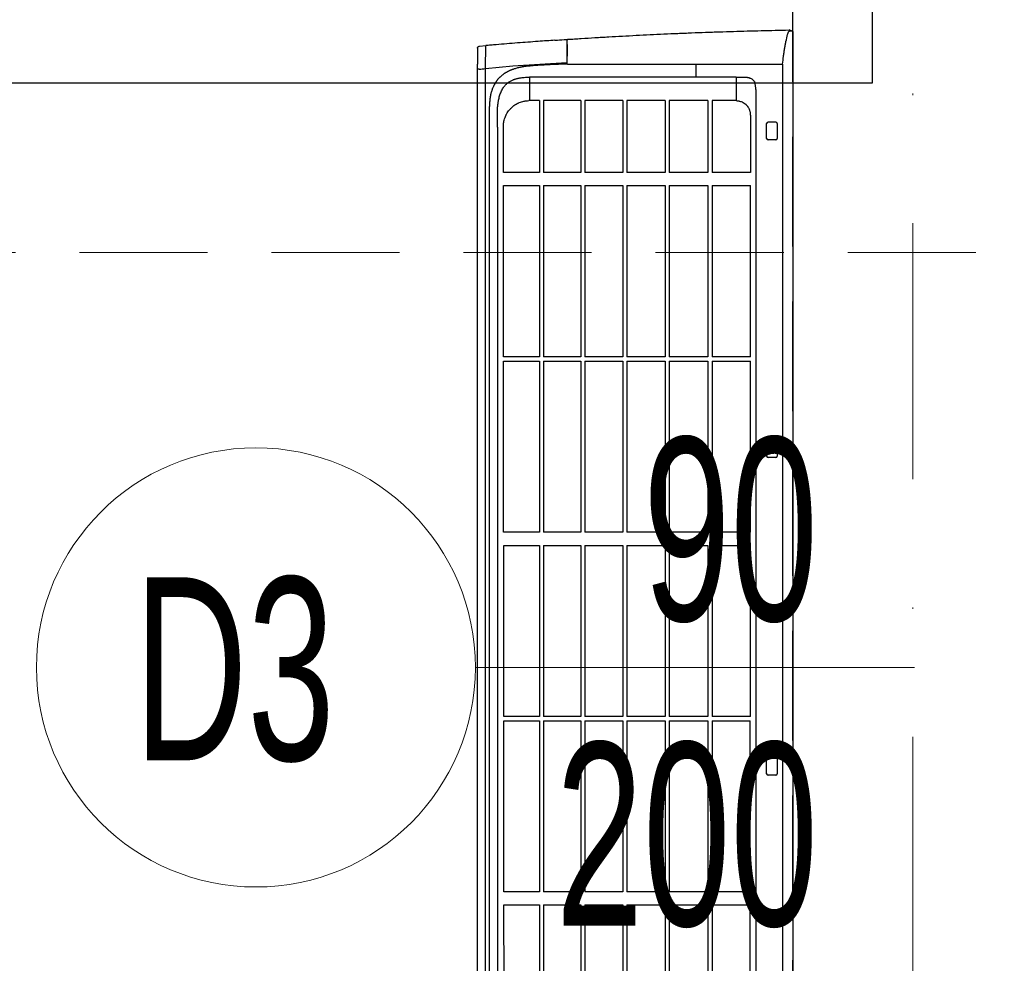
# Model space of a CAD drawing. Header units: inches. Extents: x 67073 to 287261, y -76160 to 48412.
# Tile 9 of 117: x 79098 to 79165, y -41572 to -41508. Entities that reach past the tile are written whole.
import ezdxf

# ---------------------------------------------------------------- set-up
doc = ezdxf.new("R2010")
doc.units = ezdxf.units.IN
doc.header["$MEASUREMENT"] = 0
doc.linetypes.add('DASHDOT', pattern=[1, 0.5, -0.25, 0, -0.25])
doc.linetypes.add('HIDDEN', pattern=[0.375, 0.25, -0.125])
for name, color, linetype in [('DVM_INDOOR', 7, 'Continuous'), ('p--drzwi', 251, 'Continuous'), ('p--opis drzwi', 252, 'Continuous'), ('p--podciąg', 61, 'Continuous')]:
    doc.layers.add(name, color=color, linetype=linetype)
doc.layers.add('p--dach', color=2, linetype='Continuous', lineweight=30)
doc.layers.add('p--osie konstr', color=1, linetype='DASHDOT', lineweight=15)
doc.styles.add('STYL-1', font='Arial Narrow.ttf', dxfattribs={"width": 0.75})

# ---------------------------------------------------------------- blocks, each defined once
blk = doc.blocks.new('drzwi-90-100')
for p, q in [((10.1, 2.525), (10.1, 87.375)), ((5.05, 2.525), (10.1, 2.525))]:
    blk.add_line(p, q)
blk.add_arc((10.8, 3.225), 84.153, 359.52334, 90.47666)
blk = doc.blocks.new('RAC_ID_WM_AIRISE_WF_820X299X215_WF_T_BL')
at = {"layer": 'DVM_INDOOR', "color": 0}
for p, q in [((-408.99, 0), (-410, -2.54)), ((-408.99, 0), (408.99, 0)), ((-386.67, -65.98), (-386.73, -6.99)), ((-386.68, -6.99), (386.68, -6.99)), ((-347.13, -11.7), (-347.13, -16.93)), ((-346.13, -10.7), (-335.9, -10.7)), ((-334.9, -11.7), (-334.9, -16.93)), ((-130.12, -11.7), (-130.12, -16.93)), ((-129.12, -10.7), (-118.89, -10.7)), ((-117.89, -11.7), (-117.89, -16.93)), ((86.89, -11.7), (86.89, -16.93)), ((87.89, -10.7), (98.12, -10.7)), ((99.12, -11.7), (99.12, -16.93)), ((-335.9, -17.93), (-346.13, -17.93)), ((-118.89, -17.93), (-129.12, -17.93)), ((98.12, -17.93), (87.89, -17.93)), ((-367.29, -25.3), (367.29, -25.3)), ((-351.73, -28.83), (-312.72, -28.83)), ((-312.72, -28.83), (-312.72, -55.21)), ((-186.81, -28.92), (-303.8, -28.86)), ((-303.8, -55.21), (-303.8, -28.86)), ((-186.81, -28.92), (-186.81, -55.21)), ((-66.87, -28.99), (-183.88, -28.92)), ((-183.88, -55.21), (-183.88, -28.92)), ((-66.87, -28.85), (-66.87, -55.21)), ((-57.94, -55.21), (-57.94, -28.86)), ((58.93, -29.05), (-57.94, -28.99)), ((58.93, -29.05), (58.93, -55.21)), ((178.75, -29.12), (61.86, -29.06)), ((61.86, -55.21), (61.86, -29.06)), ((178.75, -28.85), (178.75, -55.21)), ((187.68, -55.21), (187.68, -28.86)), ((354.5, -29.21), (187.68, -29.12)), ((-377.73, -38.77), (-361.74, -38.75)), ((-377.73, -38.77), (-377.72, -179.9)), ((-361.74, -38.75), (-361.74, -55.21)), ((-361.74, -55.21), (-312.72, -55.21)), ((-361.74, -57.98), (-361.74, -84.46)), ((-361.74, -57.98), (-312.72, -57.98)), ((-312.72, -57.98), (-312.72, -84.46)), ((-303.8, -55.21), (-186.81, -55.21)), ((-303.8, -84.46), (-303.8, -57.98)), ((-303.8, -57.98), (-186.81, -57.98)), ((-186.81, -57.98), (-186.81, -84.46)), ((-183.88, -55.21), (-66.87, -55.21)), ((-183.88, -84.46), (-183.88, -57.98)), ((-183.88, -57.98), (-66.87, -57.98)), ((-66.87, -57.98), (-66.87, -84.46)), ((-57.94, -55.21), (58.93, -55.21)), ((-57.94, -84.46), (-57.94, -57.98)), ((-57.94, -57.98), (58.93, -57.98)), ((58.93, -57.98), (58.93, -84.46)), ((61.86, -55.21), (178.75, -55.21)), ((61.86, -84.46), (61.86, -57.98)), ((61.86, -57.98), (178.75, -57.98)), ((178.75, -57.98), (178.75, -84.46)), ((187.68, -55.21), (362.04, -55.21)), ((187.68, -84.46), (187.68, -57.98)), ((187.68, -57.98), (362.04, -57.98)), ((-377.73, -65.98), (-386.67, -65.98)), ((-386.66, -153.88), (-386.67, -65.98)), ((-361.74, -84.46), (-312.72, -84.46)), ((-361.74, -87.23), (-361.74, -113.49)), ((-361.74, -87.23), (-312.72, -87.23)), ((-312.72, -87.23), (-312.72, -113.49)), ((-303.8, -84.46), (-186.81, -84.46)), ((-303.8, -113.49), (-303.8, -87.23)), ((-303.8, -87.23), (-186.81, -87.23)), ((-186.81, -87.23), (-186.8, -113.49)), ((-183.88, -84.46), (-66.87, -84.46)), ((-183.88, -113.49), (-183.88, -87.23)), ((-183.88, -87.23), (-66.87, -87.23)), ((-66.87, -87.23), (-66.87, -113.49)), ((-57.94, -84.46), (58.93, -84.46)), ((-57.94, -113.49), (-57.94, -87.23)), ((-57.94, -87.23), (58.93, -87.23)), ((58.93, -87.23), (58.93, -113.49)), ((61.86, -84.46), (178.75, -84.46)), ((61.86, -113.49), (61.86, -87.23)), ((61.86, -87.23), (178.75, -87.23)), ((178.75, -87.23), (178.75, -113.49)), ((187.68, -84.46), (362.04, -84.46)), ((187.68, -113.49), (187.68, -87.23)), ((187.68, -87.23), (362.04, -87.23)), ((-361.74, -113.49), (-312.72, -113.49)), ((-303.8, -113.49), (-186.8, -113.49)), ((-183.88, -113.49), (-66.87, -113.49)), ((-57.94, -113.49), (58.93, -113.49)), ((61.86, -113.49), (178.75, -113.49)), ((187.68, -113.49), (362.04, -113.49)), ((-361.74, -116.25), (-361.74, -142.18)), ((-361.74, -116.25), (-312.72, -116.25)), ((-312.72, -116.25), (-312.72, -142.18)), ((-303.8, -142.18), (-303.8, -116.25)), ((-303.8, -116.25), (-186.8, -116.25)), ((-186.8, -116.25), (-186.8, -142.18)), ((-183.88, -142.18), (-183.88, -116.25)), ((-183.88, -116.25), (-66.87, -116.25)), ((-66.87, -116.25), (-66.86, -142.18)), ((-57.94, -142.18), (-57.94, -116.25)), ((-57.94, -116.25), (58.93, -116.25)), ((58.93, -116.25), (58.93, -142.18)), ((61.86, -142.18), (61.86, -116.25)), ((61.86, -116.25), (178.75, -116.25)), ((178.75, -116.25), (178.75, -142.18)), ((187.68, -142.18), (187.68, -116.25)), ((187.68, -116.25), (362.04, -116.25)), ((-404.1, -145.98), (-404.11, -145.98)), ((-361.74, -142.18), (-312.72, -142.18)), ((-361.74, -144.94), (-361.74, -170.4)), ((-361.74, -144.94), (-312.72, -144.94)), ((-312.72, -144.94), (-312.72, -170.4)), ((-303.8, -142.18), (-186.8, -142.18)), ((-303.8, -170.4), (-303.8, -144.94)), ((-303.8, -144.94), (-186.8, -144.94)), ((-186.8, -144.94), (-186.8, -170.4)), ((-183.88, -142.18), (-66.86, -142.18)), ((-183.88, -170.4), (-183.88, -144.94)), ((-183.88, -144.94), (-66.86, -144.94)), ((-66.86, -144.94), (-66.86, -170.4)), ((-57.94, -142.18), (58.93, -142.18)), ((-57.94, -170.4), (-57.94, -144.94)), ((-57.94, -144.94), (58.93, -144.94)), ((58.93, -144.94), (58.93, -170.4)), ((61.86, -142.18), (178.75, -142.18)), ((61.86, -170.4), (61.86, -144.94)), ((61.86, -144.94), (178.75, -144.94)), ((178.75, -144.94), (178.76, -170.4)), ((187.68, -142.18), (362.04, -142.18)), ((187.68, -170.4), (187.68, -144.94)), ((187.68, -144.94), (362.04, -144.94)), ((-403.54, -154.7), (-403.54, -154.73)), ((-403.24, -154.41), (-386.66, -154.4)), ((-400.82, -154.13), (-400.83, -154.13)), ((-385.51, -191.33), (-387.7, -154.4)), ((-386.66, -154.1), (-386.66, -154.1)), ((-361.74, -170.4), (-312.72, -170.4)), ((-361.74, -173.15), (-361.74, -180.37)), ((-361.74, -173.15), (-312.72, -173.15)), ((-312.72, -173.15), (-312.72, -197.8)), ((-303.8, -170.4), (-186.8, -170.4)), ((-303.8, -197.8), (-303.8, -173.15)), ((-303.8, -173.15), (-186.8, -173.15)), ((-186.8, -173.15), (-186.8, -197.7)), ((-183.88, -170.4), (-66.86, -170.4)), ((-183.88, -197.7), (-183.88, -173.15)), ((-183.88, -173.15), (-66.86, -173.15)), ((-66.86, -173.15), (-66.86, -197.61)), ((-57.94, -170.4), (58.93, -170.4)), ((-57.94, -197.6), (-57.94, -173.15)), ((-57.94, -173.15), (58.93, -173.15)), ((58.93, -173.15), (58.94, -197.5)), ((61.86, -170.4), (178.76, -170.4)), ((61.86, -197.5), (61.86, -173.15)), ((61.86, -173.15), (178.76, -173.15)), ((178.76, -173.15), (178.76, -197.41)), ((187.68, -170.4), (362.05, -170.4)), ((187.68, -197.4), (187.68, -173.15)), ((187.68, -173.15), (362.05, -173.15)), ((-377.73, -179.9), (-361.74, -179.9)), ((-383.63, -210.08), (-385.51, -191.33)), ((-312.72, -197.8), (-344.13, -197.83)), ((-186.8, -197.7), (-303.8, -197.8)), ((-66.86, -197.61), (-183.88, -197.7)), ((58.94, -197.5), (-57.94, -197.6)), ((178.76, -197.41), (61.86, -197.5)), ((347.93, -197.27), (187.68, -197.4)), ((-398.99, -214.11), (-399.36, -209.83)), ((-383.63, -210.08), (-399.36, -209.83)), ((-344.36, -210.08), (-383.63, -210.08)), ((-383.2, -214.36), (-383.2, -215.48)), ((-46.19, -210.08), (-344.36, -210.08)), ((344.36, -210.08), (-46.19, -210.08)), ((-397.5, -215.48), (-386.56, -215.48)), ((383.19, -215.48), (-383.2, -215.48))]:
    blk.add_line(p, q, dxfattribs=at)
for centre, start, end in [((-346.13, -11.7), 90, 179.99991), ((-335.9, -11.7), 0.00009, 90), ((-129.12, -11.7), 90, 179.99991), ((-118.89, -11.7), 0.00009, 90), ((87.89, -11.7), 90, 179.99991), ((98.12, -11.7), 0.00009, 90), ((-346.13, -16.93), 180.00393, 270), ((-335.9, -16.93), 270, 359.99607), ((-129.12, -16.93), 180.00393, 270), ((-118.89, -16.93), 270, 359.99607), ((87.89, -16.93), 180.00393, 270), ((98.12, -16.93), 270, 359.99607)]:
    blk.add_arc(centre, 1, start, end, dxfattribs=at)
blk.add_ellipse((-403.3, -153.82), major_axis=(0.278, 0.113), ratio=1, start_param=2.821263, end_param=4.255417, dxfattribs=at)
for points, knots in [([(-403.6, -153.84), (-403.63, -153.45), (-403.65, -153.07), (-403.7, -152.29), (-403.78, -151.13), (-403.96, -148.43), (-404.11, -146.1), (-404.4, -141.44), (-404.69, -136.78), (-404.97, -132.1), (-405.11, -129.75), (-405.16, -128.97), (-405.25, -127.41), (-405.29, -126.63), (-405.52, -122.72), (-405.69, -119.58), (-406.21, -110.18), (-406.53, -103.89), (-407.14, -91.29), (-407.43, -84.97), (-407.77, -77.07), (-407.83, -75.49), (-407.96, -72.32), (-408.02, -70.74), (-408.21, -65.99), (-408.33, -62.83), (-408.5, -58.07), (-408.56, -56.49), (-408.67, -53.32), (-408.72, -51.73), (-408.88, -46.98), (-408.98, -43.81), (-409.18, -37.46), (-409.27, -34.29), (-409.44, -27.94), (-409.52, -24.77), (-409.75, -15.24), (-409.89, -8.89), (-410, -2.54)], [0, 0, 0, 0, 0.007812, 0.007812, 0.015625, 0.03125, 0.0625, 0.0625, 0.125, 0.15625, 0.15625, 0.171875, 0.171875, 0.1875, 0.1875, 0.25, 0.25, 0.375, 0.375, 0.5, 0.5, 0.53125, 0.53125, 0.5625, 0.5625, 0.625, 0.625, 0.65625, 0.65625, 0.6875, 0.6875, 0.75, 0.75, 0.8125, 0.8125, 0.875, 0.875, 1, 1, 1, 1]), ([(-409.16, -2.57), (-409.2, -2.51), (-409.24, -2.44), (-409.31, -2.31), (-409.34, -2.25), (-409.42, -2.05), (-409.46, -1.92), (-409.49, -1.71), (-409.5, -1.65), (-409.5, -1.56), (-409.5, -1.53), (-409.49, -1.46), (-409.49, -1.41), (-409.47, -1.24), (-409.43, -1.1), (-409.38, -0.97)], [0, 0, 0, 0, 0.125, 0.125, 0.25, 0.25, 0.5, 0.5, 0.625, 0.625, 0.65625, 0.6875, 0.75, 0.75, 1, 1, 1, 1]), ([(-407.01, -3.58), (-407.23, -3.52), (-407.45, -3.46), (-407.85, -3.32), (-408.04, -3.24), (-408.27, -3.13), (-408.31, -3.11), (-408.4, -3.07), (-408.44, -3.04), (-408.57, -2.98), (-408.65, -2.93), (-408.89, -2.78), (-409.03, -2.68), (-409.16, -2.58)], [0, 0, 0, 0, 0.25, 0.25, 0.5, 0.5, 0.5625, 0.5625, 0.625, 0.625, 0.75, 0.75, 1, 1, 1, 1]), ([(-386.73, -6.99), (-388.48, -6.83), (-390.23, -6.63), (-392.39, -6.34), (-392.83, -6.29), (-393.69, -6.16), (-394.12, -6.1), (-395.4, -5.91), (-396.25, -5.77), (-397.95, -5.49), (-398.79, -5.34), (-400.05, -5.1), (-400.46, -5.02), (-401.3, -4.86), (-401.71, -4.77), (-403.78, -4.34), (-405.4, -3.97), (-407.01, -3.58)], [0, 0, 0, 0, 0.25, 0.25, 0.3125, 0.3125, 0.375, 0.375, 0.5, 0.5, 0.625, 0.625, 0.6875, 0.6875, 0.75, 0.75, 1, 1, 1, 1]), ([(-374.76, -26.25), (-374.8, -26.27), (-374.97, -26.4), (-375.28, -26.65), (-375.8, -27.12), (-376.37, -27.78), (-376.74, -28.38), (-376.91, -28.68)], [0, 0, 0, 0, 0.041801, 0.201508, 0.361215, 0.680629, 1, 1, 1, 1]), ([(-374.74, -26.25), (-374.74, -26.25), (-374.74, -26.25), (-374.74, -26.25), (-374.74, -26.25), (-374.74, -26.24), (-374.74, -26.24), (-374.74, -26.24), (-374.74, -26.24), (-374.74, -26.24), (-374.73, -26.24), (-374.73, -26.24), (-374.72, -26.24), (-374.71, -26.24), (-374.7, -26.23), (-374.67, -26.23), (-374.65, -26.22), (-374.59, -26.21), (-374.55, -26.2), (-374.44, -26.18), (-374.36, -26.16), (-374.13, -26.11), (-373.98, -26.08), (-373.52, -25.99), (-373.21, -25.93), (-372.59, -25.81), (-372.28, -25.76), (-371.66, -25.66), (-371.35, -25.61), (-370.73, -25.53), (-370.42, -25.49), (-369.95, -25.44), (-369.8, -25.42), (-369.48, -25.4), (-369.33, -25.38), (-368.54, -25.32), (-367.92, -25.3), (-367.29, -25.3)], [0, 0, 0, 0, 0.000122, 0.000122, 0.000244, 0.000244, 0.000488, 0.000488, 0.000977, 0.000977, 0.001953, 0.001953, 0.003906, 0.003906, 0.007813, 0.007813, 0.015625, 0.015625, 0.03125, 0.03125, 0.0625, 0.0625, 0.125, 0.125, 0.25, 0.25, 0.375, 0.375, 0.5, 0.5, 0.625, 0.625, 0.6875, 0.6875, 0.75, 0.75, 1, 1, 1, 1]), ([(-377.73, -38.77), (-377.73, -38.6), (-377.73, -38.27), (-377.73, -37.77), (-377.73, -37.3), (-377.73, -36.85), (-377.73, -36.41), (-377.73, -36), (-377.73, -35.61), (-377.73, -35.23), (-377.73, -34.88), (-377.73, -34.55), (-377.73, -34.23), (-377.73, -33.94), (-377.73, -33.49), (-377.73, -32.97), (-377.73, -32.5), (-377.73, -32.25), (-377.73, -32.14), (-377.73, -32.03), (-377.73, -31.96), (-377.73, -31.9), (-377.73, -31.86), (-377.72, -31.83), (-377.72, -31.79), (-377.72, -31.69), (-377.71, -31.53), (-377.7, -31.32), (-377.67, -31.07), (-377.63, -30.79), (-377.57, -30.48), (-377.49, -30.17), (-377.43, -29.94), (-377.38, -29.78), (-377.35, -29.7), (-377.32, -29.62), (-377.29, -29.54), (-377.26, -29.46), (-377.23, -29.38), (-377.2, -29.3), (-377.17, -29.22), (-377.13, -29.15), (-377.1, -29.07), (-377.06, -28.99), (-377.02, -28.91), (-376.99, -28.84), (-376.95, -28.76), (-376.92, -28.71), (-376.91, -28.68)], [0, 0, 0, 0, 0.050243, 0.098523, 0.144839, 0.189192, 0.231581, 0.272006, 0.310468, 0.346966, 0.381501, 0.414072, 0.444679, 0.473322, 0.500002, 0.578216, 0.62501, 0.638641, 0.650008, 0.659383, 0.668758, 0.672184, 0.675772, 0.679523, 0.683436, 0.687512, 0.708306, 0.729133, 0.750012, 0.781269, 0.812473, 0.843692, 0.874994, 0.883321, 0.891643, 0.899963, 0.90828, 0.916597, 0.924914, 0.933234, 0.941556, 0.949883, 0.958215, 0.966553, 0.9749, 0.983256, 0.991622, 1, 1, 1, 1]), ([(-361.74, -38.75), (-361.74, -38.55), (-361.73, -38.35), (-361.7, -37.96), (-361.68, -37.76), (-361.62, -37.37), (-361.59, -37.17), (-361.54, -36.93), (-361.53, -36.88), (-361.51, -36.78), (-361.5, -36.73), (-361.47, -36.59), (-361.45, -36.49), (-361.32, -36.01), (-361.2, -35.63), (-360.92, -34.9), (-360.76, -34.54), (-360.48, -34.02), (-360.38, -33.84), (-360.25, -33.63), (-360.23, -33.59), (-360.18, -33.5), (-360.1, -33.38), (-360.01, -33.25), (-359.73, -32.85), (-359.49, -32.53), (-359.1, -32.09), (-358.96, -31.95), (-358.69, -31.67), (-358.54, -31.53), (-358.32, -31.33), (-358.21, -31.23), (-358.1, -31.14), (-358.02, -31.08), (-357.98, -31.04), (-357.79, -30.89), (-357.63, -30.77), (-357.46, -30.65)], [0, 0, 0, 0, 0.0625, 0.0625, 0.125, 0.125, 0.1875, 0.1875, 0.203125, 0.203125, 0.21875, 0.21875, 0.25, 0.25, 0.375, 0.375, 0.5, 0.5, 0.5625, 0.5625, 0.578125, 0.578125, 0.59375, 0.625, 0.625, 0.75, 0.75, 0.8125, 0.8125, 0.875, 0.875, 0.90625, 0.921875, 0.921875, 0.9375, 0.9375, 1, 1, 1, 1]), ([(-351.73, -28.83), (-351.98, -28.83), (-352.24, -28.84), (-352.75, -28.88), (-353.25, -28.94), (-354, -29.08), (-354.49, -29.22), (-354.8, -29.32), (-354.86, -29.34), (-354.98, -29.38), (-355.04, -29.4), (-355.22, -29.47), (-355.34, -29.51), (-355.7, -29.66), (-356.16, -29.86), (-356.83, -30.23), (-357.25, -30.51), (-357.46, -30.65)], [0, 0, 0, 0, 0.125, 0.125, 0.25, 0.375, 0.5, 0.5, 0.53125, 0.53125, 0.5625, 0.5625, 0.625, 0.625, 0.75, 0.875, 1, 1, 1, 1]), ([(-403.54, -154.7), (-403.54, -154.66), (-403.53, -154.62), (-403.5, -154.55), (-403.48, -154.52), (-403.42, -154.46), (-403.39, -154.44), (-403.32, -154.41), (-403.28, -154.41), (-403.24, -154.41)], [0, 0, 0, 0, 0.25, 0.25, 0.5, 0.5, 0.75, 0.75, 1, 1, 1, 1]), ([(-403.01, -162.57), (-403.04, -162.02), (-403.23, -159.39), (-403.4, -156.78), (-403.54, -154.72)], [0, 0, 0, 0, 0.211741, 1, 1, 1, 1]), ([(-400.83, -154.13), (-400.93, -154.13), (-401.02, -154.13), (-401.21, -154.13), (-401.29, -154.13), (-401.55, -154.12), (-401.72, -154.12), (-401.95, -154.12), (-402.02, -154.12), (-402.13, -154.12), (-402.17, -154.12), (-402.23, -154.12), (-402.27, -154.12), (-402.44, -154.12), (-402.56, -154.12), (-402.77, -154.12), (-402.87, -154.12), (-402.97, -154.12), (-402.99, -154.12), (-403.03, -154.12), (-403.08, -154.12), (-403.13, -154.12), (-403.21, -154.12), (-403.25, -154.12), (-403.31, -154.12), (-403.32, -154.12), (-403.32, -154.12)], [0, 0, 0, 0, 0.0625, 0.0625, 0.125, 0.125, 0.25, 0.25, 0.3125, 0.3125, 0.34375, 0.34375, 0.375, 0.375, 0.5, 0.5, 0.625, 0.625, 0.65625, 0.65625, 0.6875, 0.75, 0.75, 0.875, 0.875, 1, 1, 1, 1]), ([(-400.12, -154.1), (-400.13, -154.1), (-400.13, -154.1), (-400.14, -154.1), (-400.15, -154.1), (-400.16, -154.1), (-400.19, -154.1), (-400.2, -154.1), (-400.23, -154.11), (-400.26, -154.11), (-400.29, -154.11), (-400.31, -154.11), (-400.32, -154.11), (-400.33, -154.12), (-400.35, -154.12), (-400.37, -154.12), (-400.42, -154.12), (-400.45, -154.12), (-400.5, -154.13), (-400.53, -154.13), (-400.59, -154.13), (-400.62, -154.13), (-400.67, -154.13), (-400.7, -154.13), (-400.76, -154.13), (-400.79, -154.13), (-400.82, -154.13)], [0, 0, 0, 0, 0.015625, 0.015625, 0.03125, 0.0625, 0.0625, 0.125, 0.125, 0.1875, 0.25, 0.25, 0.28125, 0.28125, 0.3125, 0.375, 0.375, 0.5, 0.5, 0.625, 0.625, 0.75, 0.75, 0.875, 0.875, 1, 1, 1, 1]), ([(-400.12, -154.1), (-398.82, -154.1), (-397.51, -154.1), (-394.83, -154.1), (-393.47, -154.1), (-392.09, -154.1)], [0, 0, 0, 0, 0.5, 0.5, 1, 1, 1, 1]), ([(-386.66, -153.88), (-386.66, -154.74), (-386.66, -154.76), (-386.66, -154.78), (-386.63, -155.87), (-386.61, -156.95), (-386.57, -158.58), (-386.56, -159.12), (-386.53, -160.2), (-386.51, -160.74), (-386.47, -161.82), (-386.45, -162.36), (-386.41, -163.44), (-386.39, -163.98), (-386.34, -165.06), (-386.32, -165.6), (-386.27, -166.68), (-386.25, -167.21), (-386.19, -168.29), (-386.16, -168.83), (-386.1, -169.9), (-386.07, -170.44), (-386.01, -171.51), (-385.97, -172.04), (-385.9, -173.11), (-385.87, -173.65), (-385.79, -174.72), (-385.76, -175.25), (-385.68, -176.32), (-385.64, -176.85), (-385.57, -177.65), (-385.53, -178.18), (-385.47, -178.98), (-385.4, -179.78), (-385.36, -180.31), (-385.33, -180.58)], [-0.002701, -0.002701, -0.002701, -0.002701, 0, 0, 0, 0.125, 0.125, 0.1875, 0.1875, 0.25, 0.25, 0.3125, 0.3125, 0.375, 0.375, 0.4375, 0.4375, 0.5, 0.5, 0.5625, 0.5625, 0.625, 0.625, 0.6875, 0.6875, 0.75, 0.75, 0.8125, 0.8125, 0.875, 0.875, 0.90625, 0.9375, 0.96875, 1, 1, 1, 1]), ([(-403.01, -162.57), (-402.88, -164.45), (-402.74, -166.33), (-402.47, -170.14), (-402.33, -172.06), (-402.19, -174)], [0, 0, 0, 0, 0.5, 0.5, 1, 1, 1, 1]), ([(-402.19, -174), (-402.19, -174.06), (-402.02, -176.39), (-401.67, -181.03), (-401.13, -188.09), (-400.55, -195.37), (-400.05, -201.53), (-399.7, -205.82), (-399.5, -208.17), (-399.4, -209.3), (-399.36, -209.83)], [0, 0, 0, 0, 0.005408, 0.205712, 0.406016, 0.60632, 0.806624, 0.906776, 0.956852, 1, 1, 1, 1]), ([(-385.33, -180.58), (-385.3, -180.97), (-385.26, -181.36), (-385.17, -182.15), (-385.08, -182.93), (-384.96, -183.71), (-384.87, -184.3), (-384.84, -184.49), (-384.77, -184.88), (-384.73, -185.07), (-384.66, -185.46), (-384.63, -185.66), (-384.55, -186.04), (-384.51, -186.24), (-384.43, -186.62), (-384.39, -186.81), (-384.3, -187.2), (-384.26, -187.39), (-384.03, -188.34), (-383.81, -189.09), (-383.46, -190.21), (-383.34, -190.58), (-383.15, -191.13), (-383.08, -191.31), (-382.95, -191.68), (-382.88, -191.86), (-382.74, -192.23), (-382.67, -192.41), (-382.52, -192.77), (-382.45, -192.95), (-382.29, -193.31), (-382.21, -193.48), (-382.05, -193.84), (-381.97, -194.01), (-381.8, -194.37), (-381.71, -194.54), (-381.53, -194.89), (-381.44, -195.06), (-381.25, -195.41), (-381.16, -195.58), (-380.96, -195.93), (-380.86, -196.1), (-380.66, -196.44), (-380.56, -196.61), (-380.4, -196.86), (-380.34, -196.94), (-380.23, -197.11), (-380.18, -197.19), (-380.01, -197.44), (-379.9, -197.61), (-379.66, -197.93), (-379.55, -198.09), (-379.18, -198.57), (-378.94, -198.88), (-378.55, -199.34), (-378.42, -199.49), (-378.15, -199.79), (-378.01, -199.93), (-377.74, -200.22), (-377.6, -200.36), (-377.31, -200.64), (-377.17, -200.78), (-376.73, -201.19), (-376.42, -201.46), (-375.95, -201.85), (-375.79, -201.97), (-375.55, -202.16), (-375.47, -202.22), (-375.3, -202.34), (-375.22, -202.4), (-374.97, -202.58), (-374.8, -202.7), (-374.47, -202.93), (-374.3, -203.04), (-373.78, -203.38), (-373.43, -203.59), (-372.72, -203.99), (-372.36, -204.18), (-371.62, -204.55), (-371.25, -204.72), (-370.68, -204.96), (-370.49, -205.04), (-370.11, -205.2), (-369.72, -205.35), (-369.33, -205.5), (-369.04, -205.6), (-368.94, -205.64), (-368.74, -205.7), (-368.64, -205.74), (-368.15, -205.9), (-367.75, -206.02), (-366.95, -206.25), (-366.55, -206.36), (-365.94, -206.5), (-365.74, -206.54), (-365.33, -206.63), (-365.12, -206.67), (-364.51, -206.78), (-364.1, -206.84), (-363.27, -206.95), (-362.85, -207), (-362.43, -207.05)], [0, 0, 0, 0, 0.03125, 0.03125, 0.0625, 0.09375, 0.09375, 0.109375, 0.109375, 0.125, 0.125, 0.140625, 0.140625, 0.15625, 0.15625, 0.171875, 0.171875, 0.1875, 0.1875, 0.25, 0.25, 0.28125, 0.28125, 0.296875, 0.296875, 0.3125, 0.3125, 0.328125, 0.328125, 0.34375, 0.34375, 0.359375, 0.359375, 0.375, 0.375, 0.390625, 0.390625, 0.40625, 0.40625, 0.421875, 0.421875, 0.4375, 0.4375, 0.453125, 0.453125, 0.460938, 0.460938, 0.46875, 0.46875, 0.484375, 0.484375, 0.5, 0.5, 0.53125, 0.53125, 0.546875, 0.546875, 0.5625, 0.5625, 0.578125, 0.578125, 0.59375, 0.59375, 0.625, 0.625, 0.640625, 0.640625, 0.648438, 0.648438, 0.65625, 0.65625, 0.671875, 0.671875, 0.6875, 0.6875, 0.71875, 0.71875, 0.75, 0.75, 0.78125, 0.78125, 0.796875, 0.796875, 0.8125, 0.828125, 0.828125, 0.835938, 0.835938, 0.84375, 0.84375, 0.875, 0.875, 0.90625, 0.90625, 0.921875, 0.921875, 0.9375, 0.9375, 0.96875, 0.96875, 1, 1, 1, 1]), ([(-343.72, -201.92), (-344.62, -201.92), (-346.14, -201.92), (-348.05, -201.92), (-349.2, -201.92), (-349.88, -201.92), (-350.32, -201.92), (-350.74, -201.92), (-351.08, -201.92), (-351.38, -201.92), (-351.64, -201.92), (-351.91, -201.92), (-352.17, -201.92), (-352.42, -201.92), (-352.66, -201.92), (-352.89, -201.92), (-353.11, -201.92), (-353.32, -201.91), (-353.53, -201.91), (-353.75, -201.9), (-353.97, -201.9), (-354.2, -201.89), (-354.61, -201.88), (-355.19, -201.86), (-356.14, -201.81), (-357.24, -201.73), (-358.5, -201.62), (-359.71, -201.47), (-360.88, -201.3), (-362.15, -201.08), (-363.52, -200.78), (-365, -200.39), (-366.43, -199.92), (-367.84, -199.36), (-369.19, -198.7), (-370.27, -198.06), (-371.08, -197.5), (-371.67, -197.04), (-372.23, -196.56), (-372.82, -196), (-373.43, -195.34), (-374.04, -194.59), (-374.59, -193.8), (-375.09, -192.98), (-375.55, -192.12), (-375.92, -191.29), (-376.23, -190.5), (-376.49, -189.77), (-376.72, -189), (-376.93, -188.2), (-377.11, -187.38), (-377.27, -186.53), (-377.43, -185.49), (-377.58, -184.24), (-377.66, -183.04), (-377.7, -182.07), (-377.72, -181.47), (-377.72, -180.99), (-377.73, -180.71), (-377.73, -180.47), (-377.73, -180.22), (-377.73, -180.02), (-377.73, -179.9)], [0, 0, 0, 0, 0.054634, 0.09368, 0.117139, 0.12501, 0.135328, 0.143977, 0.150955, 0.156263, 0.161981, 0.167496, 0.172806, 0.177913, 0.182816, 0.187515, 0.191786, 0.196121, 0.200521, 0.204985, 0.209515, 0.214109, 0.218768, 0.234641, 0.250021, 0.276705, 0.302529, 0.32751, 0.351669, 0.375027, 0.406982, 0.437525, 0.469414, 0.50002, 0.531872, 0.562505, 0.578311, 0.593969, 0.609519, 0.625002, 0.645762, 0.666664, 0.686893, 0.707473, 0.728481, 0.74999, 0.766484, 0.783395, 0.800746, 0.818561, 0.836861, 0.855667, 0.874995, 0.905597, 0.937494, 0.953076, 0.968747, 0.976023, 0.984374, 0.986873, 0.992082, 1, 1, 1, 1]), ([(-344.13, -197.83), (-344.73, -197.82), (-345.32, -197.77), (-346.06, -197.69), (-346.21, -197.67), (-346.5, -197.63), (-346.65, -197.6), (-347.08, -197.53), (-347.37, -197.47), (-348.23, -197.29), (-348.8, -197.14), (-349.91, -196.79), (-350.46, -196.58), (-351.13, -196.3), (-351.33, -196.21), (-351.53, -196.12), (-351.67, -196.06), (-351.73, -196.03), (-352.06, -195.87), (-352.32, -195.73), (-353.09, -195.32), (-353.58, -195.02), (-354.54, -194.37), (-354.99, -194.03), (-355.66, -193.48), (-355.87, -193.29), (-356.19, -193), (-356.3, -192.91), (-356.45, -192.76), (-356.5, -192.71), (-356.61, -192.61), (-356.66, -192.56), (-357.11, -192.1), (-357.49, -191.67), (-358.21, -190.8), (-358.54, -190.35), (-359.17, -189.41), (-359.45, -188.93), (-359.79, -188.31), (-359.85, -188.18), (-359.95, -187.99), (-359.98, -187.93), (-360.04, -187.8), (-360.19, -187.48), (-360.33, -187.16), (-360.65, -186.39), (-361.03, -185.34), (-361.3, -184.26), (-361.46, -183.44), (-361.51, -183.16), (-361.57, -182.75), (-361.59, -182.61), (-361.62, -182.4), (-361.63, -182.33), (-361.64, -182.19), (-361.65, -182.12), (-361.71, -181.49), (-361.74, -180.93), (-361.74, -180.37)], [0, 0, 0, 0, 0.0625, 0.0625, 0.078125, 0.078125, 0.09375, 0.09375, 0.125, 0.125, 0.1875, 0.1875, 0.25, 0.25, 0.265625, 0.273437, 0.273437, 0.28125, 0.28125, 0.3125, 0.3125, 0.375, 0.375, 0.4375, 0.4375, 0.46875, 0.46875, 0.484375, 0.484375, 0.492187, 0.492187, 0.5, 0.5, 0.5625, 0.5625, 0.625, 0.625, 0.6875, 0.6875, 0.703125, 0.703125, 0.710937, 0.710937, 0.71875, 0.75, 0.75, 0.8125, 0.875, 0.875, 0.90625, 0.90625, 0.921875, 0.921875, 0.929687, 0.929687, 0.9375, 0.9375, 1, 1, 1, 1]), ([(-362.43, -207.05), (-362.06, -207.09), (-361.68, -207.12), (-360.93, -207.19), (-360.55, -207.22), (-359.8, -207.27), (-359.43, -207.29), (-358.67, -207.34), (-358.3, -207.36), (-357.54, -207.4), (-357.17, -207.42), (-356.42, -207.45), (-356.04, -207.47), (-354.91, -207.51), (-354.16, -207.53), (-353.22, -207.55), (-353.03, -207.56), (-352.65, -207.56), (-352.46, -207.57), (-351.9, -207.58), (-351.52, -207.58), (-350.77, -207.59), (-350.39, -207.59), (-349.64, -207.6), (-349.26, -207.61), (-348.7, -207.61), (-348.51, -207.61), (-348.13, -207.62), (-347.94, -207.62), (-347.38, -207.62), (-347, -207.62), (-346.25, -207.62), (-345.87, -207.62), (-345.12, -207.62), (-344.74, -207.62), (-344.36, -207.62)], [0, 0, 0, 0, 0.0625, 0.0625, 0.125, 0.125, 0.1875, 0.1875, 0.25, 0.25, 0.3125, 0.3125, 0.375, 0.375, 0.5, 0.5, 0.53125, 0.53125, 0.5625, 0.5625, 0.625, 0.625, 0.6875, 0.6875, 0.75, 0.75, 0.78125, 0.78125, 0.8125, 0.8125, 0.875, 0.875, 0.9375, 0.9375, 1, 1, 1, 1]), ([(-397.5, -215.48), (-397.59, -215.48), (-397.68, -215.47), (-397.86, -215.43), (-397.95, -215.41), (-398.13, -215.34), (-398.21, -215.3), (-398.37, -215.2), (-398.44, -215.14), (-398.58, -215.02), (-398.64, -214.95), (-398.75, -214.8), (-398.8, -214.72), (-398.88, -214.56), (-398.92, -214.47), (-398.97, -214.29), (-398.98, -214.2), (-398.99, -214.11)], [0, 0, 0, 0, 0.125, 0.125, 0.25, 0.25, 0.375, 0.375, 0.5, 0.5, 0.625, 0.625, 0.75, 0.75, 0.875, 0.875, 1, 1, 1, 1]), ([(-383.2, -215.48), (-383.48, -215.48), (-383.76, -215.48), (-384.18, -215.48), (-384.32, -215.48), (-384.61, -215.48), (-384.75, -215.48), (-385.03, -215.48), (-385.17, -215.48), (-385.45, -215.48), (-385.59, -215.48), (-386.01, -215.48), (-386.29, -215.48), (-386.56, -215.48)], [0, 0, 0, 0, 0.25, 0.25, 0.375, 0.375, 0.5, 0.5, 0.625, 0.625, 0.75, 0.75, 1, 1, 1, 1])]:
    blk.add_open_spline(points, degree=3, knots=knots, dxfattribs=at)
for points, degree in [([(-386.73, -6.99), (-386.71, -6.99), (-386.69, -6.99), (-386.68, -6.99)], 3), ([(-386.66, -154.1), (-388.5, -154.1), (-390.3, -154.1), (-392.09, -154.1)], 3), ([(-344.36, -207.62), (-244.97, -207.62), (-145.58, -207.62), (-46.19, -207.62)], 3), ([(-343.72, -201.92), (0, -201.92)], 1), ([(-46.19, -207.62), (83.99, -207.62), (214.18, -207.62), (344.36, -207.62)], 3), ([(0, -201.92), (343.72, -201.92)], 1), ([(-383.2, -214.36), (-383.34, -212.94), (-383.49, -211.51), (-383.63, -210.08)], 3)]:
    blk.add_open_spline(points, degree=degree, dxfattribs=at)

msp = doc.modelspace()

# ---------------------------------------------------------------- linework, layer by layer
at = {"layer": 'p--dach', "color": 0, "linetype": 'HIDDEN', "lineweight": 20, "ltscale": 35}
msp.add_line((78734.392, -41523.644), (80014.392, -41523.644), dxfattribs=at)
at = {"layer": 'p--opis drzwi', "color": 0, "lineweight": 0}
msp.add_line((79128.953, -41551.994), (79158.953, -41551.994), dxfattribs=at)
msp.add_circle((79113.953, -41551.994), 15, dxfattribs=at)
at = {"layer": 'p--osie konstr', "color": 0, "linetype": 'DASHDOT', "ltscale": 35}
msp.add_line((79158.842, -41714.644), (79158.842, -41131.444), dxfattribs=at)
at = {"layer": 'p--podciąg', "color": 0, "linetype": 'HIDDEN', "ltscale": 30}
msp.add_line((79150.642, -41601.994), (79150.642, -41501.994), dxfattribs=at)

# ---------------------------------------------------------------- block references
at = {"layer": 'DVM_INDOOR', "color": 1, "xscale": 0.1000000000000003, "yscale": 0.1000000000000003, "zscale": 0.1000000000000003, "rotation": 270}
msp.add_blockref('RAC_ID_WM_AIRISE_WF_820X299X215_WF_T_BL', (79150.642, -41549.451), dxfattribs=at)
at = {"layer": 'p--drzwi', "color": 0, "xscale": -1, "rotation": 89.99999999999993}
msp.add_blockref('drzwi-90-100', (79158.592, -41501.994), dxfattribs=at)

# ---------------------------------------------------------------- texts
at = {"layer": 'p--opis drzwi', "color": 0, "lineweight": 0, "char_height": 12.5, "style": 'STYL-1'}
for s, insert, width, attachment_point in [('90\\P200', (79152.356, -41536.293), 17.2395, 3), ('D3', (79105.619, -41558.514), 98.6805, 7)]:
    msp.add_mtext(s, dxfattribs=dict(at, insert=insert, width=width, attachment_point=attachment_point))

doc.saveas('drawing.dxf')
